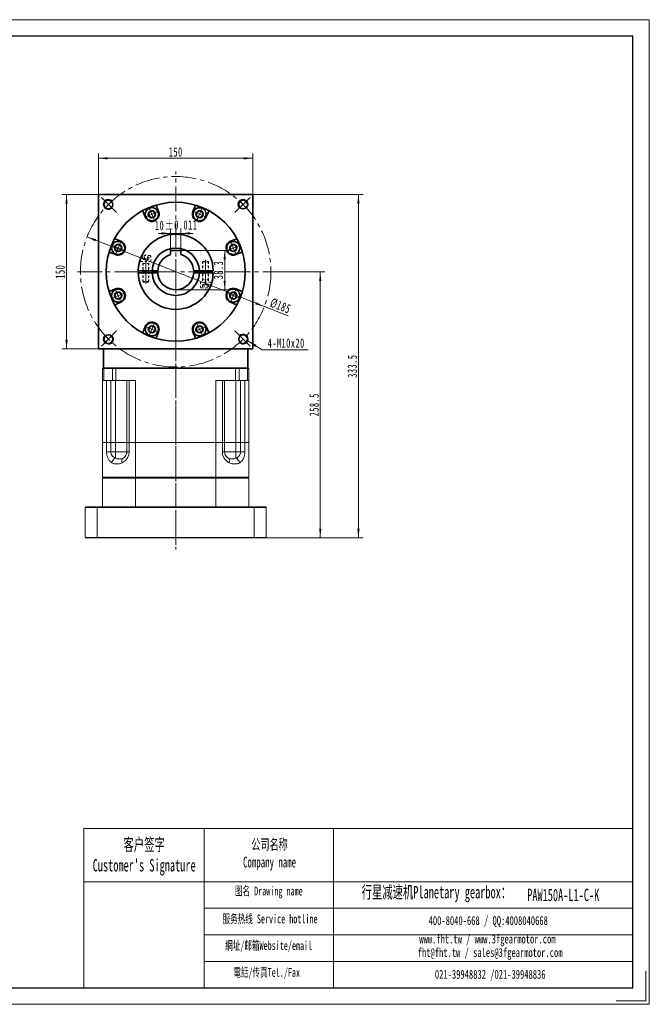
# Model space of a CAD drawing. Header units: millimetres. Extents: x 1532 to 2885, y -158 to 806.
# Tile 3 of 3: x 2273 to 2885, y -158 to 798. Entities that reach past the tile are written whole.
import ezdxf

# ---------------------------------------------------------------- set-up
doc = ezdxf.new("R2010")
doc.units = ezdxf.units.MM
doc.header["$LTSCALE"] = 2
for name, pattern in [('CENTER', [10.16, 6.35, -1.27, 1.27, -1.27]), ('点画线', [18, 12, -2, 2, -2]), ('虚线', [2, 1, -1])]:
    doc.linetypes.add(name, pattern=pattern)
doc.layers.get('0').update_dxf_attribs({"lineweight": 18})
for name, color, linetype, lineweight in [('3中心线层', 1, 'CENTER', 18), ('7标注层', 4, 'Continuous', 18), ('EB0', 7, 'Continuous', 35), ('SLD-0', 7, 'Continuous', 18), ('中心线层', 1, '点画线', 18), ('图框_外框线', 7, 'Continuous', 18), ('尺寸线层', 3, 'Continuous', 18), ('粗实线层', 7, 'Continuous', 35), ('虚线层', 6, '虚线', 18)]:
    doc.layers.add(name, color=color, linetype=linetype, lineweight=lineweight)
doc.styles.add('SLDTEXTSTYLE4', font='txt', dxfattribs={"width": 0.611111})
doc.styles.get("Standard").update_dxf_attribs({"font": 'txt', "width": 0.707})
doc.styles.add('标准', font='txt', dxfattribs={"width": 0.667})
doc.dimstyles.new('a4-1-3', dxfattribs={"dimtxt": 9, "dimasz": 9, "dimexe": 4.5, "dimexo": 0, "dimgap": 1.5, "dimtad": 1, "dimdec": 3, "dimdsep": 46, "dimtxsty": '标准', "dimblk": '_CAXARROW', "dimcen": 0, "dimdle": 18, "dimazin": 2, "dimtfac": 0.707107, "dimtdec": 3, "dimtix": 1, "dimtmove": 2, "dimatfit": 3, "dimfxl": 0, "dimfrac": 2, "dimtolj": 1, "dimarcsym": 0})

# ---------------------------------------------------------------- blocks, each defined once
blk = doc.blocks.new('*X28')
at = {"layer": '中心线层', "linetype": '点画线', "lineweight": 18}
for p, q in [((-7.37, 0), (7.37, 0)), ((0, -7.37), (0, 7.37))]:
    blk.add_line(p, q, dxfattribs=at)
at = {"layer": '粗实线层'}
for p, q in [((-3.46, 0), (-1.73, 3)), ((-3.46, 0), (-1.73, -3)), ((-1.73, 3), (1.73, 3)), ((3.46, 0), (1.73, 3)), ((3.46, 0), (1.73, 3)), ((3.46, 0), (1.73, -3)), ((-1.73, -3), (1.73, -3))]:
    blk.add_line(p, q, dxfattribs=at)
blk.add_circle((0, 0), 3.46, dxfattribs=at)
for start, end in [(0, 180), (180, 360)]:
    blk.add_arc((0, 0), 6.37, start, end, dxfattribs=at)
blk = doc.blocks.new('34hghgjk_1')
at = {"layer": '中心线层'}
blk.add_line((0, -21.5), (0, 7.2), dxfattribs=at)
at = {"layer": '虚线层'}
for p, q in [((-4.89, 4.72), (-4.89, 0)), ((-4.89, 0), (4.89, 0)), ((3.91, 5.7), (-3.91, 5.7)), ((-3, -19.55), (-3, 0)), ((-2.89, 2.7), (-2.89, 5.7)), ((-2.89, 2.7), (0, 1.03)), ((-1.44, 2.7), (-1.44, 5.7)), ((2.89, 2.7), (0, 1.03)), ((1.44, 2.7), (1.44, 5.7)), ((2.89, 2.7), (2.89, 5.7)), ((3, -19.55), (3, 0)), ((4.89, 0), (4.89, 4.72)), ((-2.55, -2), (-3, -1.22)), ((-3, -2), (3, -2)), ((-2.55, -20), (-2.55, -2)), ((2.55, -2), (3, -1.22)), ((2.55, -20), (2.55, -2)), ((3, -19.55), (-3, -19.55)), ((-2.55, -20), (-3, -19.55)), ((2.55, -20), (-2.55, -20)), ((2.55, -20), (3, -19.55))]:
    blk.add_line(p, q, dxfattribs=at)
for centre, radius, start, end in [((-3.91, 4.72), 0.978, 90, 180), ((-2.17, 4.14), 1.61, 243.43495, 296.56505), ((0, 8.18), 5.67, 255.25287, 284.74713), ((2.17, 4.14), 1.61, 243.43495, 296.56505), ((3.91, 4.72), 0.978, 0, 90)]:
    blk.add_arc(centre, radius, start, end, dxfattribs=at)
blk = doc.blocks.new('*X31')
at = {"layer": '尺寸线层', "color": 0, "char_height": 9, "attachment_point": 1, "line_spacing_factor": 1.15057, "style": '标准'}
for s, insert, width in [('\\T1.1;10', (2404.48, 603.06), 161.8924), ('\\T1.1;%%P0.011', (2414.24, 603.51), 128.064)]:
    blk.add_mtext(s, dxfattribs=dict(at, insert=insert, width=width))
blk = doc.blocks.new('*X30')
at = {"layer": '尺寸线层', "linetype": 'Continuous'}
for points in [[(2419.72, 590.83), (2410.72, 589.7), (2410.72, 591.95)], [(2429.72, 590.83), (2438.72, 589.7), (2438.72, 591.95)]]:
    blk.add_hatch(color=0, dxfattribs=at).paths.add_polyline_path(points, flags=0)
at = {"layer": '尺寸线层', "color": 0, "linetype": 'Continuous'}
for p, q in [((2419.72, 574.37), (2419.72, 595.33)), ((2429.72, 574.37), (2429.72, 595.33)), ((2441.72, 590.83), (2407.72, 590.83))]:
    blk.add_line(p, q, dxfattribs=at)
at = {"layer": '尺寸线层', "color": 0}
blk.add_blockref('*X31', (0, 0), dxfattribs=at)
blk = doc.blocks.new('_CAXARROW')
blk.add_hatch(color=0).paths.add_polyline_path([(0, 0), (-1, 0.125), (-1, -0.125)], flags=0)
blk = doc.blocks.new('*X32')
at = {"layer": '尺寸线层', "linetype": 'Continuous'}
for points in [[(2472.28, 574.37), (2473.41, 565.37), (2471.16, 565.37)], [(2472.28, 536.07), (2473.41, 545.07), (2471.16, 545.07)]]:
    blk.add_hatch(color=0, dxfattribs=at).paths.add_polyline_path(points, flags=0)
at = {"layer": '尺寸线层', "color": 0, "linetype": 'Continuous'}
for p, q in [((2429.72, 574.37), (2476.78, 574.37)), ((2472.28, 574.37), (2472.28, 536.07)), ((2424.72, 536.07), (2476.78, 536.07))]:
    blk.add_line(p, q, dxfattribs=at)
at = {"layer": '尺寸线层', "color": 0, "insert": (2466.19, 555.22), "char_height": 9, "width": 33.3889, "attachment_point": 5, "rotation": 90, "line_spacing_factor": 1.15057, "style": '标准'}
blk.add_mtext('\\T1.1;38.3', dxfattribs=at)
blk = doc.blocks.new('*X33')
at = {"layer": '尺寸线层', "linetype": 'Continuous'}
for points in [[(2338.64, 587.44), (2346.61, 583.1), (2347.43, 585.19)], [(2510.8, 519.71), (2502.01, 521.96), (2502.84, 524.05)]]:
    blk.add_hatch(color=0, dxfattribs=at).paths.add_polyline_path(points, flags=0)
at = {"layer": '尺寸线层', "color": 0, "linetype": 'Continuous'}
blk.add_line((2533.91, 510.61), (2338.64, 587.44), dxfattribs=at)
at = {"layer": '尺寸线层', "color": 0, "insert": (2526.49, 520.36), "char_height": 9, "width": 41.9084, "attachment_point": 5, "rotation": 338.52399, "line_spacing_factor": 1.15057, "style": '标准'}
blk.add_mtext('\\T1.1;%%C185', dxfattribs=at)
blk = doc.blocks.new('*X34')
at = {"layer": '尺寸线层', "linetype": 'Continuous'}
blk.add_hatch(color=0, dxfattribs=at).paths.add_polyline_path([(-14.71, 8.58), (-6.48, 4.77), (-7.68, 2.86)], flags=0)
at = {"layer": '尺寸线层', "color": 0, "linetype": 'Continuous'}
blk.add_line((-14.71, 8.58), (-0.97, 0), dxfattribs=at)
at = {"layer": '尺寸线层', "color": 0}
for p, q in [((-0.97, 0), (0, 0)), ((0, 0), (0, 0)), ((0, 0), (43.87, 0))]:
    blk.add_line(p, q, dxfattribs=at)
at = {"layer": '尺寸线层', "color": 0, "insert": (4.5, 1.8), "char_height": 9, "width": 78.7372, "attachment_point": 7, "line_spacing_factor": 1.15057, "style": '标准'}
blk.add_mtext('\\T1.1;4-M10x20', dxfattribs=at)
blk = doc.blocks.new('*X35')
at = {"layer": '尺寸线层', "linetype": 'Continuous'}
for points in [[(2349.72, 663.79), (2358.72, 664.91), (2358.72, 662.66)], [(2499.72, 663.79), (2490.72, 664.91), (2490.72, 662.66)]]:
    blk.add_hatch(color=0, dxfattribs=at).paths.add_polyline_path(points, flags=0)
at = {"layer": '尺寸线层', "color": 0, "linetype": 'Continuous'}
for p, q in [((2349.72, 628.57), (2349.72, 668.29)), ((2349.72, 663.79), (2499.72, 663.79)), ((2499.72, 628.57), (2499.72, 668.29))]:
    blk.add_line(p, q, dxfattribs=at)
at = {"layer": '尺寸线层', "color": 0, "insert": (2424.72, 669.88), "char_height": 9, "width": 26.8287, "attachment_point": 5, "line_spacing_factor": 1.15057, "style": '标准'}
blk.add_mtext('\\T1.1;150', dxfattribs=at)
blk = doc.blocks.new('*X36')
at = {"layer": '尺寸线层', "linetype": 'Continuous'}
for points in [[(2318.69, 628.57), (2317.57, 619.57), (2319.82, 619.57)], [(2318.69, 478.57), (2317.57, 487.57), (2319.82, 487.57)]]:
    blk.add_hatch(color=0, dxfattribs=at).paths.add_polyline_path(points, flags=0)
at = {"layer": '尺寸线层', "color": 0, "linetype": 'Continuous'}
for p, q in [((2349.72, 628.57), (2314.19, 628.57)), ((2318.69, 478.57), (2318.69, 628.57)), ((2349.72, 478.57), (2314.19, 478.57))]:
    blk.add_line(p, q, dxfattribs=at)
at = {"layer": '尺寸线层', "color": 0, "insert": (2312.6, 553.57), "char_height": 9, "width": 26.8287, "attachment_point": 5, "rotation": 90, "line_spacing_factor": 1.15057, "style": '标准'}
blk.add_mtext('\\T1.1;150', dxfattribs=at)
blk = doc.blocks.new('*X44')
at = {"layer": '尺寸线层', "linetype": 'Continuous'}
for points in [[(2602.17, 628.57), (2601.05, 619.57), (2603.3, 619.57)], [(2602.17, 295.07), (2601.05, 304.07), (2603.3, 304.07)]]:
    blk.add_hatch(color=0, dxfattribs=at).paths.add_polyline_path(points, flags=0)
at = {"layer": '尺寸线层', "color": 0, "linetype": 'Continuous'}
for p, q in [((2499.72, 628.57), (2606.67, 628.57)), ((2602.17, 295.07), (2602.17, 628.57)), ((2512.22, 295.07), (2606.67, 295.07))]:
    blk.add_line(p, q, dxfattribs=at)
at = {"layer": '尺寸线层', "color": 0, "insert": (2596.25, 461.82), "char_height": 9, "width": 44.0353, "attachment_point": 5, "rotation": 90, "line_spacing_factor": 1.15057, "style": '标准'}
blk.add_mtext('\\T1.1;333.5', dxfattribs=at)
blk = doc.blocks.new('*X45')
at = {"layer": '尺寸线层', "linetype": 'Continuous'}
for points in [[(2565.13, 553.57), (2566.26, 544.57), (2564.01, 544.57)], [(2565.13, 295.07), (2566.26, 304.07), (2564.01, 304.07)]]:
    blk.add_hatch(color=0, dxfattribs=at).paths.add_polyline_path(points, flags=0)
at = {"layer": '尺寸线层', "color": 0, "linetype": 'Continuous'}
for p, q in [((2520.22, 553.57), (2569.63, 553.57)), ((2565.13, 553.57), (2565.13, 295.07)), ((2512.22, 295.07), (2569.63, 295.07))]:
    blk.add_line(p, q, dxfattribs=at)
at = {"layer": '尺寸线层', "color": 0, "insert": (2559.21, 424.32), "char_height": 9, "width": 44.1687, "attachment_point": 5, "rotation": 90, "line_spacing_factor": 1.15057, "style": '标准'}
blk.add_mtext('\\T1.1;258.5', dxfattribs=at)

msp = doc.modelspace()

# ---------------------------------------------------------------- linework, layer by layer
at = {"color": 7, "linetype": 'Continuous', "lineweight": 15}
for p, q in [((2354.2209, 460.0729), (2353.7209, 459.5729)), ((2353.7209, 448.0729), (2353.7209, 459.5729)), ((2354.9709, 459.5729), (2353.7209, 459.5729)), ((2354.2209, 460.0729), (2355.3459, 460.0729)), ((2355.3459, 460.0729), (2354.9709, 459.5729)), ((2363.2071, 459.5729), (2354.9709, 459.5729)), ((2354.9709, 459.5729), (2354.9709, 448.0729)), ((2355.3459, 460.0729), (2363.5379, 460.0729)), ((2363.5379, 460.0729), (2363.2071, 459.5729)), ((2363.2071, 448.0729), (2363.2071, 459.5729)), ((2366.5143, 459.5729), (2363.2071, 459.5729)), ((2363.5379, 460.0729), (2366.5143, 460.0729)), ((2366.5143, 460.0729), (2482.9274, 460.0729)), ((2366.5143, 460.0729), (2366.5143, 459.5729)), ((2482.9274, 459.5729), (2366.5143, 459.5729)), ((2366.5143, 459.5729), (2366.5143, 448.0729)), ((2482.9274, 460.0729), (2485.9039, 460.0729)), ((2482.9274, 460.0729), (2482.9274, 459.5729)), ((2486.2346, 459.5729), (2482.9274, 459.5729)), ((2482.9274, 448.0729), (2482.9274, 459.5729)), ((2486.2346, 459.5729), (2485.9039, 460.0729)), ((2485.9039, 460.0729), (2494.0959, 460.0729)), ((2486.2346, 459.5729), (2486.2346, 448.0729)), ((2494.4709, 459.5729), (2486.2346, 459.5729)), ((2494.4709, 459.5729), (2494.0959, 460.0729)), ((2494.0959, 460.0729), (2495.2209, 460.0729)), ((2494.4709, 448.0729), (2494.4709, 459.5729)), ((2495.7209, 459.5729), (2494.4709, 459.5729)), ((2495.7209, 459.5729), (2495.2209, 460.0729)), ((2495.7209, 459.5729), (2495.7209, 448.0729)), ((2354.9709, 448.0729), (2353.7209, 448.0729)), ((2353.7209, 387.5729), (2353.7209, 448.0729)), ((2363.2071, 448.0729), (2354.9709, 448.0729)), ((2357.5698, 387.5729), (2357.5698, 448.0729)), ((2361.7149, 448.0729), (2361.7149, 387.5729)), ((2366.5143, 448.0729), (2363.2071, 448.0729)), ((2366.3846, 448.0729), (2366.3846, 387.5729)), ((2385.7337, 448.0729), (2366.5143, 448.0729)), ((2377.2209, 387.5729), (2377.2209, 448.0729)), ((2379.4248, 448.0729), (2379.4248, 387.5729)), ((2385.7337, 448.0729), (2385.7337, 387.5729)), ((2482.9274, 448.0729), (2463.708, 448.0729)), ((2463.708, 387.5729), (2463.708, 448.0729)), ((2470.0169, 387.5729), (2470.0169, 448.0729)), ((2472.2209, 448.0729), (2472.2209, 387.5729)), ((2486.2346, 448.0729), (2482.9274, 448.0729)), ((2483.0572, 448.0729), (2483.0572, 387.5729)), ((2494.4709, 448.0729), (2486.2346, 448.0729)), ((2487.7268, 387.5729), (2487.7268, 448.0729)), ((2491.8719, 448.0729), (2491.8719, 387.5729)), ((2495.7209, 448.0729), (2494.4709, 448.0729)), ((2495.7209, 448.0729), (2495.7209, 387.5729)), ((2357.5698, 387.5729), (2353.7209, 387.5729)), ((2353.7209, 387.5729), (2353.7209, 354.0729)), ((2357.5698, 387.5729), (2353.7209, 387.5729)), ((2357.5698, 378.5729), (2357.5698, 387.5729)), ((2357.5698, 387.5729), (2361.7149, 387.5729)), ((2361.7149, 387.5729), (2357.5698, 387.5729)), ((2361.7149, 387.5729), (2361.7149, 378.5729)), ((2366.3846, 387.5729), (2361.7149, 387.5729)), ((2361.7149, 387.5729), (2366.3846, 387.5729)), ((2366.3846, 378.5729), (2366.3846, 387.5729)), ((2377.2209, 387.5729), (2366.3846, 387.5729)), ((2366.3846, 387.5729), (2377.2209, 387.5729)), ((2377.2209, 378.5729), (2377.2209, 387.5729)), ((2377.2209, 387.5729), (2379.4248, 387.5729)), ((2379.4248, 387.5729), (2377.2209, 387.5729)), ((2379.4248, 387.5729), (2379.4248, 378.5729)), ((2385.7337, 387.5729), (2379.4248, 387.5729)), ((2385.7337, 387.5729), (2379.4248, 387.5729)), ((2385.7337, 354.0729), (2385.7337, 387.5729)), ((2463.708, 387.5729), (2385.7337, 387.5729)), ((2463.708, 387.5729), (2385.7337, 387.5729)), ((2463.708, 387.5729), (2463.708, 354.0729)), ((2470.0169, 387.5729), (2463.708, 387.5729)), ((2470.0169, 387.5729), (2463.708, 387.5729)), ((2470.0169, 378.5729), (2470.0169, 387.5729)), ((2470.0169, 387.5729), (2472.2209, 387.5729)), ((2472.2209, 387.5729), (2470.0169, 387.5729)), ((2472.2209, 387.5729), (2472.2209, 378.5729)), ((2483.0572, 387.5729), (2472.2209, 387.5729)), ((2472.2209, 387.5729), (2483.0572, 387.5729)), ((2483.0572, 378.5729), (2483.0572, 387.5729)), ((2487.7268, 387.5729), (2483.0572, 387.5729)), ((2483.0572, 387.5729), (2487.7268, 387.5729)), ((2487.7268, 378.5729), (2487.7268, 387.5729)), ((2487.7268, 387.5729), (2491.8719, 387.5729)), ((2491.8719, 387.5729), (2487.7268, 387.5729)), ((2491.8719, 387.5729), (2491.8719, 378.5729)), ((2495.7209, 387.5729), (2491.8719, 387.5729)), ((2495.7209, 387.5729), (2491.8719, 387.5729)), ((2495.7209, 354.0729), (2495.7209, 387.5729)), ((2357.5698, 378.5729), (2361.7149, 378.5729)), ((2361.7149, 378.5729), (2366.3846, 378.5729)), ((2366.3846, 378.5729), (2377.2209, 378.5729)), ((2366.3846, 378.5729), (2366.3846, 372.4409)), ((2379.4248, 378.5729), (2377.2209, 378.5729)), ((2470.0169, 378.5729), (2472.2209, 378.5729)), ((2472.2209, 378.5729), (2483.0572, 378.5729)), ((2483.0572, 378.5729), (2483.0572, 372.4409)), ((2483.0572, 378.5729), (2487.7268, 378.5729)), ((2491.8719, 378.5729), (2487.7268, 378.5729)), ((2353.7209, 354.0729), (2385.7337, 354.0729)), ((2385.7337, 354.0729), (2463.708, 354.0729)), ((2463.708, 354.0729), (2495.7209, 354.0729)), ((2385.7337, 353.0729), (2353.7209, 353.0729)), ((2353.7209, 325.0729), (2353.7209, 353.0729)), ((2385.8621, 353.5729), (2354.2209, 353.5729)), ((2354.2209, 353.5729), (2385.8621, 353.5729)), ((2385.7337, 325.0729), (2385.7337, 353.0729)), ((2463.708, 353.0729), (2385.7337, 353.0729)), ((2463.5796, 353.5729), (2385.8621, 353.5729)), ((2385.8621, 353.5729), (2463.5796, 353.5729)), ((2495.2209, 353.5729), (2463.5796, 353.5729)), ((2463.5796, 353.5729), (2495.2209, 353.5729)), ((2463.708, 325.0729), (2463.708, 353.0729)), ((2495.7209, 353.0729), (2463.708, 353.0729)), ((2495.7209, 325.0729), (2495.7209, 353.0729)), ((2348.3779, 324.5729), (2336.7209, 324.5729)), ((2336.7209, 324.5729), (2336.7209, 295.5729)), ((2337.2209, 325.0729), (2348.5648, 325.0729)), ((2348.3779, 295.5729), (2348.3779, 324.5729)), ((2501.0638, 324.5729), (2348.3779, 324.5729)), ((2348.5648, 325.0729), (2500.877, 325.0729)), ((2500.877, 325.0729), (2512.2209, 325.0729)), ((2501.0638, 324.5729), (2501.0638, 295.5729)), ((2512.7209, 324.5729), (2501.0638, 324.5729)), ((2512.7209, 295.5729), (2512.7209, 324.5729)), ((2336.7209, 295.5729), (2348.3779, 295.5729)), ((2348.5648, 295.0729), (2337.2209, 295.0729)), ((2348.3779, 295.5729), (2501.0638, 295.5729)), ((2500.877, 295.0729), (2348.5648, 295.0729)), ((2512.2209, 295.0729), (2500.877, 295.0729)), ((2501.0638, 295.5729), (2512.7209, 295.5729))]:
    msp.add_line(p, q, dxfattribs=at)
msp.add_line((2452.2231, 12.6633), (2452.2231, -141.9408))
for centre, radius, start, end in [((2368.8452, 366.4133), 6.5105, 112.2070384, 165.3405406), ((2376.0288, 369.7388), 3.6352, 131.9843146, 207.4873194), ((2473.4129, 369.7388), 3.6352, 332.5127745, 48.0156859), ((2480.5965, 366.4133), 6.5105, 14.6594742, 67.793002)]:
    msp.add_arc(centre, radius, start, end, dxfattribs=at)
for points, knots in [([(2362.5466, 368.061), (2361.8984, 368.5294), (2360.8855, 369.2615), (2359.7407, 370.7218), (2358.9666, 372.0409), (2358.3534, 373.5221), (2357.9081, 375.1139), (2357.6249, 376.8166), (2357.5881, 377.9875), (2357.5698, 378.5729)], [0, 0, 0, 0, 2.87535003, 4.49339855, 6.11019318, 7.62575647, 9.140182, 10.63867492, 12.13662643, 12.13662643, 12.13662643, 12.13662643]), ([(2361.7149, 378.5729), (2361.7613, 377.9853), (2361.8158, 377.2944), (2362.2427, 375.9946), (2363.0206, 374.6343), (2364.5472, 373.2669), (2365.7838, 372.711), (2366.3846, 372.4409)], [0, 0, 0, 0, 1.58288668, 1.86126394, 3.83202637, 6.0832257, 8.20998106, 8.20998106, 8.20998106, 8.20998106]), ([(2379.4248, 378.5729), (2379.3883, 377.881), (2379.3214, 376.6133), (2378.8334, 374.8546), (2378.3144, 373.6361), (2377.6353, 372.4034), (2376.7757, 371.1846), (2375.5167, 369.8855), (2374.18, 368.8327), (2373.2627, 368.3183), (2372.804, 368.061)], [0, 0, 0, 0, 1.90346265, 3.4872403, 5.07199036, 5.67428425, 7.58473545, 9.49727225, 11.28008057, 13.06388852, 13.06388852, 13.06388852, 13.06388852]), ([(2373.5971, 372.4409), (2374.0906, 372.7541), (2374.832, 373.2247), (2375.7546, 374.2442), (2376.4398, 375.2643), (2376.8948, 376.3546), (2377.1687, 377.5191), (2377.2008, 378.1679), (2377.2209, 378.5729)], [0, 0, 0, 0, 2.21348377, 3.32594096, 4.43619248, 5.87429024, 6.47272674, 7.46705315, 7.46705315, 7.46705315, 7.46705315]), ([(2476.6378, 368.061), (2475.8437, 368.5294), (2474.6027, 369.2615), (2473.0853, 370.7218), (2472.0272, 372.0409), (2471.1603, 373.5221), (2470.516, 375.1139), (2470.0991, 376.8166), (2470.0443, 377.9875), (2470.0169, 378.5729)], [0, 0, 0, 0, 3.09457451, 4.83598636, 6.57604871, 8.20716049, 9.83704954, 11.44979115, 13.06194956, 13.06194956, 13.06194956, 13.06194956]), ([(2472.2209, 378.5729), (2472.2612, 377.9853), (2472.3085, 377.2944), (2472.6726, 375.9946), (2473.3241, 374.6343), (2474.5316, 373.2669), (2475.4153, 372.711), (2475.8446, 372.4409)], [0, 0, 0, 0, 1.43919666, 1.69230368, 3.48416635, 5.53100915, 7.4647019, 7.4647019, 7.4647019, 7.4647019]), ([(2483.0572, 372.4409), (2483.746, 372.7541), (2484.781, 373.2247), (2485.9604, 374.2442), (2486.8082, 375.2643), (2487.3473, 376.3546), (2487.6667, 377.5191), (2487.7037, 378.1679), (2487.7268, 378.5729)], [0, 0, 0, 0, 2.43466541, 3.65828581, 4.87947641, 6.46127306, 7.1195092, 8.21319224, 8.21319224, 8.21319224, 8.21319224]), ([(2491.8719, 378.5729), (2491.8474, 377.881), (2491.8024, 376.6133), (2491.4705, 374.8546), (2491.1105, 373.6361), (2490.6312, 372.4034), (2490.0124, 371.1846), (2489.0699, 369.8855), (2488.0285, 368.8327), (2487.273, 368.3183), (2486.8951, 368.061)], [0, 0, 0, 0, 1.76880186, 3.24053503, 4.71317204, 5.27285582, 7.04815266, 8.82538622, 10.4820678, 12.13968035, 12.13968035, 12.13968035, 12.13968035]), ([(2372.804, 368.061), (2372.743, 368.03), (2371.8338, 367.568), (2370.0118, 367.005), (2367.7241, 366.8273), (2365.8111, 366.9327), (2364.1468, 367.24), (2363.107, 367.7734), (2362.5466, 368.061)], [0, 0, 0, 0, 0.18420837, 2.74643248, 5.31984955, 7.00092447, 8.68033711, 10.64337142, 10.64337142, 10.64337142, 10.64337142]), ([(2366.3846, 372.4409), (2366.8, 372.2738), (2368.0339, 371.7774), (2370.0491, 371.7344), (2371.9346, 371.7652), (2373.0385, 372.2139), (2373.5971, 372.4409)], [0, 0, 0, 0, 1.24749681, 3.70559341, 5.53544568, 7.41027591, 7.41027591, 7.41027591, 7.41027591]), ([(2475.8446, 372.4409), (2476.2171, 372.2738), (2477.3235, 371.7774), (2478.9802, 371.7344), (2481.1639, 371.7652), (2482.421, 372.2139), (2483.0572, 372.4409)], [0, 0, 0, 0, 1.2474284, 3.70537927, 5.53512978, 7.40984781, 7.40984781, 7.40984781, 7.40984781]), ([(2486.8951, 368.061), (2486.8441, 368.03), (2486.0835, 367.568), (2484.4841, 367.005), (2482.3011, 366.8273), (2480.3291, 366.9327), (2478.5199, 367.24), (2477.2969, 367.7734), (2476.6378, 368.061)], [0, 0, 0, 0, 0.18420907, 2.74644458, 5.31987138, 7.00095458, 8.68037162, 10.64341167, 10.64341167, 10.64341167, 10.64341167])]:
    msp.add_open_spline(points, degree=3, knots=knots, dxfattribs=at)
for points in [[(2354.2209, 353.5729), (2353.7209, 354.0729)], [(2385.7337, 354.0729), (2385.8621, 353.5729)], [(2463.708, 354.0729), (2463.5796, 353.5729)], [(2495.7209, 354.0729), (2495.2209, 353.5729)], [(2353.7209, 353.0729), (2354.2209, 353.5729)], [(2385.8621, 353.5729), (2385.7337, 353.0729)], [(2463.5796, 353.5729), (2463.708, 353.0729)], [(2495.2209, 353.5729), (2495.7209, 353.0729)], [(2336.7209, 324.5729), (2337.2209, 325.0729)], [(2348.5648, 325.0729), (2348.3779, 324.5729)], [(2500.877, 325.0729), (2501.0638, 324.5729)], [(2512.2209, 325.0729), (2512.7209, 324.5729)], [(2336.7209, 295.5729), (2337.2209, 295.0729)], [(2348.3779, 295.5729), (2348.5648, 295.0729)], [(2501.0638, 295.5729), (2500.877, 295.0729)], [(2512.2209, 295.0729), (2512.7209, 295.5729)]]:
    msp.add_open_spline(points, degree=1, dxfattribs=at)
at = {"layer": '3中心线层'}
msp.add_line((2424.7209, 565.761), (2424.7209, 282.7536), dxfattribs=at)
at = {"layer": '7标注层', "color": 0}
msp.add_line((2335.5985, 12.6633), (2335.5985, -141.9144), dxfattribs=at)
at = {"layer": 'EB0', "linetype": 'Continuous', "lineweight": 35}
for p, q in [((2354.7209, 460.0729), (2494.7209, 460.0729)), ((2355.3459, 460.0729), (2363.5379, 460.0729)), ((2363.5379, 460.0729), (2366.5143, 460.0729)), ((2366.5143, 460.0729), (2482.9274, 460.0729)), ((2482.9274, 460.0729), (2485.9039, 460.0729)), ((2485.9039, 460.0729), (2494.0959, 460.0729))]:
    msp.add_line(p, q, dxfattribs=at)
at = {"layer": '中心线层'}
for p, q in [((2424.7209, 288.311), (2424.7209, 651.0809)), ((2367.3154, 610.9784), (2352.4895, 625.8043)), ((2482.1264, 610.9784), (2496.9522, 625.8043)), ((2329.2209, 553.5729), (2520.2209, 553.5729)), ((2367.3154, 496.1674), (2352.4895, 481.3415)), ((2482.1264, 496.1674), (2496.9522, 481.3415))]:
    msp.add_line(p, q, dxfattribs=at)
msp.add_circle((2424.7209, 553.5729), 92.5, dxfattribs=at)
at = {"layer": '图框_外框线'}
for p, q in [((2335.5985, 12.6633), (2452.2231, 12.6633)), ((2452.2231, 12.6633), (2452.2231, -141.9144)), ((2452.2231, 12.6633), (2868.6068, 12.6633)), ((2577.8784, 12.6633), (2577.8784, -141.9144)), ((2335.5985, -38.9194), (2452.2231, -38.9194)), ((2452.2231, -38.9194), (2868.6068, -38.9194)), ((2452.2231, -64.7108), (2868.6068, -64.7108)), ((2452.2231, -90.5021), (2868.6068, -90.5021)), ((2452.2231, -116.2935), (2868.6068, -116.2935))]:
    msp.add_line(p, q, dxfattribs=at)
at = {"layer": '图框_外框线', "color": 3}
msp.add_lwpolyline([(2881.4882, -125.8126), (2881.4882, -154.7958), (2852.505, -154.7958)], dxfattribs=at)
at = {"layer": '粗实线层'}
for p, q in [((2349.7209, 628.5729), (2499.7209, 628.5729)), ((2349.7209, 478.5729), (2349.7209, 628.5729)), ((2499.7209, 478.5729), (2499.7209, 628.5729)), ((2408.0357, 612.1464), (2405.9244, 617.2435)), ((2395.1014, 606.7888), (2392.9901, 611.8859)), ((2429.7209, 574.3729), (2419.7209, 574.3729)), ((2419.7209, 574.3729), (2419.7209, 570.3434)), ((2429.7209, 574.3729), (2429.7209, 570.3434)), ((2388.2346, 554.5729), (2401.7426, 554.5729)), ((2388.2346, 552.5729), (2401.7426, 552.5729)), ((2401.7426, 554.5729), (2407.2495, 554.5729)), ((2401.7426, 552.5729), (2407.2495, 552.5729)), ((2447.6991, 554.5729), (2442.1923, 554.5729)), ((2447.6991, 552.5729), (2442.1923, 552.5729)), ((2461.2072, 554.5729), (2447.6991, 554.5729)), ((2461.2072, 552.5729), (2447.6991, 552.5729)), ((2349.7209, 478.5729), (2499.7209, 478.5729)), ((2354.7209, 460.0729), (2354.7209, 478.5729)), ((2494.7209, 460.0729), (2494.7209, 478.5729))]:
    msp.add_line(p, q, dxfattribs=at)
for centre, radius in [((2359.3135, 618.9803), 4.25), ((2490.1282, 618.9803), 4.25), ((2424.7209, 553.5729), 67.5), ((2359.3135, 488.1655), 4.25), ((2490.1282, 488.1655), 4.25)]:
    msp.add_circle(centre, radius, dxfattribs=at)
at = {"layer": '粗实线层', "lineweight": 18}
for centre, start, end in [((2359.3135, 618.9803), 43.4512768, 315), ((2490.1282, 618.9803), 313.4512768, 225), ((2359.3135, 488.1655), 133.4512768, 45), ((2490.1282, 488.1655), 223.4512768, 135)]:
    msp.add_arc(centre, 5, start, end, dxfattribs=at)
at = {"layer": '粗实线层'}
for centre, radius, start, end in [((2392.0662, 611.5032), 1, 22.5000529, 119.4093372), ((2401.5685, 609.4676), 7, 202.5, 22.5), ((2406.8483, 617.6262), 1, 105.5906628, 202.4999471), ((2424.7209, 553.5729), 36.5, 1.5699438, 178.4300562), ((2424.7209, 553.5729), 23, 2.4919064, 177.5080936), ((2424.7209, 553.5729), 17.5, 106.6015496, 356.724171), ((2424.7209, 553.5729), 17.5, 3.275829, 73.3984504), ((2424.7209, 553.5729), 36.5, 181.5699438, 358.4300562), ((2424.7209, 553.5729), 23, 182.4919064, 357.5080936)]:
    msp.add_arc(centre, radius, start, end, dxfattribs=at)

# ---------------------------------------------------------------- block references
at = {"layer": '尺寸线层'}
msp.add_blockref('*X34', (2509.5255, 477.8343), dxfattribs=at)
at = {"layer": '粗实线层'}
for name, p, rotation in [('*X28', (2401.5685, 609.4676), 22.5), ('34hghgjk_1', (2453.7209, 543.5729), 180)]:
    msp.add_blockref(name, p, dxfattribs=dict(at, rotation=rotation))
msp.add_blockref('34hghgjk_1', (2395.7209, 563.5729), dxfattribs=at)

# ---------------------------------------------------------------- texts
at = {"layer": 'SLD-0', "color": 1, "attachment_point": 2, "style": 'SLDTEXTSTYLE4'}
for s, insert, char_height, width in [("{\\fSimSun|b1|i0|c134|p2;客户签字\\PCustomer's Signature}", (2394.1118, 3.1203), 12.035965, 149.728645), ('{\\fSimSun|b1|i0|c134|p2;公司名称\\PCompany name}', (2515.8477, 2.4814), 10.316541, 133.566999), ('{\\fSimSun|b1|i0|c134|p2;图名 Drawing name}', (2515.1425, -43.6737), 8.597118, 109.945826), ('{\\fSimSun|b1|i0|c134|p2;  \\H1.1667x;行星减速机Planetary gearbox\\fSimSun|b0|i0|c134|p2;：}', (2673.6358, -43.0105), 10.316541, 162.254849), ('{\\fSimSun|b1|i0|c134|p2;PAW150A-L1-C-K}', (2801.0922, -45.7496), 12.035965, 87.591493), ('{\\fSimSun|b1|i0|c134|p2;服务热线 Service hotline}', (2516.3617, -70.7071), 8.597118, 122.490212), ('{\\fSimSun|b1|i0|c134|p2;網址/邮箱Website/email}', (2515.023, -96.6089), 8.597118, 127.500782), ('{\\fSimSun|b1|i0|c134|p2;電話/传真Tel./Fax}', (2513.0969, -122.7126), 8.597118, 129.034242)]:
    msp.add_mtext(s, dxfattribs=dict(at, insert=insert, char_height=char_height, width=width))
at = {"layer": 'SLD-0', "color": 1, "char_height": 8.597118, "attachment_point": 2}
for s, insert, width in [('{\\fSimSun|b1|i0|c134|p2;400-8040-668 / QQ:4008040668}', (2728.2839, -72.3498), 250.308603), ('{\\fSimSun|b1|i0|c134|p2;www.fht.tw / www.3fgearmotor.com }', (2727.4912, -90.2565), 250.590381), ('{\\fSimSun|b1|i0|c134|p2;fht@fht.tw / sales@3fgearmotor.com }', (2730.1112, -103.3476), 250.590381), ('{\\fSimSun|b1|i0|c134|p2;021-39948832 /021-39948836 }', (2730.2011, -124.5923), 191.344713)]:
    msp.add_mtext(s, dxfattribs=dict(at, insert=insert, width=width))

# ---------------------------------------------------------------- dimensions: what is measured, and where the dimension line sits
at = {"layer": '尺寸线层'}
dim = msp.add_linear_dim(base=(2499.7209, 663.7868), p1=(2349.7209, 628.5729), p2=(2499.7209, 628.5729), dimstyle='a4-1-3', override={"dimsah": 1, "dimtfill": 1, "dimtzin": 0}, dxfattribs=at)
dim.commit()
dim.dimension.update_dxf_attribs({"geometry": '*X35', "text_midpoint": (2424.7209, 669.8794), "dimtype": 160})
for base, p1, p2, picture, middle in [((2318.6949, 628.5729), (2349.7209, 478.5729), (2349.7209, 628.5729), '*X36', (2312.6023, 553.5729)), ((2602.1744, 628.5729), (2512.2209, 295.0729), (2499.7209, 628.5729), '*X44', (2596.2494, 461.8229)), ((2565.1306, 295.0729), (2520.2209, 553.5729), (2512.2209, 295.0729), '*X45', (2559.2056, 424.3229))]:
    dim = msp.add_linear_dim(base=base, p1=p1, p2=p2, angle=90, dimstyle='a4-1-3', override={"dimsah": 1, "dimtfill": 1, "dimtzin": 0}, dxfattribs=at)
    dim.commit()
    dim.dimension.update_dxf_attribs({"geometry": picture, "text_midpoint": middle, "dimtype": 160})

# ---------------------------------------------------------------- next in the draw order: wipeouts: each hides what was drawn before it
for points in [[(2453.7537, 607.0318), (2454.0657, 607.996), (2454.0657, 607.996), (2454.2306, 609.7791), (2453.8922, 611.5376), (2453.0774, 613.1323), (2451.8506, 614.4369), (2450.309, 615.3481), (2450.309, 615.3481), (2448.5746, 615.7938), (2446.7846, 615.7388), (2445.0809, 615.1874), (2443.5981, 614.1832), (2442.4538, 612.8058), (2442.4538, 612.8058), (2441.9927, 611.9034), (2441.9927, 611.9034), (2441.5627, 610.2984), (2441.5627, 608.6368), (2441.9927, 607.0318), (2442.8235, 605.5928), (2443.9984, 604.4179), (2445.4374, 603.5871), (2445.4374, 603.5871), (2447.3738, 603.1222), (2449.3591, 603.2785), (2451.1989, 604.0406), (2452.7132, 605.3339)], [(2371.2619, 582.6057), (2370.2978, 582.9178), (2370.2978, 582.9178), (2368.5146, 583.0826), (2366.7561, 582.7442), (2365.1615, 581.9294), (2363.8569, 580.7026), (2362.9457, 579.161), (2362.9457, 579.161), (2362.4999, 577.4266), (2362.5549, 575.6367), (2363.1064, 573.9329), (2364.1105, 572.4502), (2365.488, 571.3058), (2365.488, 571.3058), (2366.3904, 570.8448), (2366.3904, 570.8448), (2367.9954, 570.4147), (2369.657, 570.4147), (2371.2619, 570.8448), (2372.7009, 571.6756), (2373.8758, 572.8505), (2374.7066, 574.2895), (2374.7066, 574.2895), (2375.1715, 576.2259), (2375.0153, 578.2111), (2374.2532, 580.0509), (2372.9599, 581.5652)], [(2483.0514, 570.8448), (2483.9537, 571.3058), (2483.9537, 571.3058), (2485.3312, 572.4502), (2486.3354, 573.9329), (2486.8868, 575.6367), (2486.9418, 577.4266), (2486.4961, 579.161), (2486.4961, 579.161), (2485.5848, 580.7026), (2484.2803, 581.9294), (2482.6856, 582.7442), (2480.9271, 583.0826), (2479.1439, 582.9178), (2479.1439, 582.9178), (2478.1798, 582.6057), (2478.1798, 582.6057), (2476.7408, 581.7749), (2475.5659, 580.6), (2474.7351, 579.161), (2474.305, 577.556), (2474.305, 575.8944), (2474.7351, 574.2895), (2474.7351, 574.2895), (2475.7756, 572.5915), (2477.2899, 571.2982), (2479.1297, 570.5361), (2481.115, 570.3799)], [(2366.3904, 536.301), (2365.488, 535.8399), (2365.488, 535.8399), (2364.1105, 534.6956), (2363.1064, 533.2129), (2362.5549, 531.5091), (2362.4999, 529.7192), (2362.9457, 527.9848), (2362.9457, 527.9848), (2363.8569, 526.4432), (2365.1615, 525.2164), (2366.7561, 524.4016), (2368.5146, 524.0632), (2370.2978, 524.228), (2370.2978, 524.228), (2371.2619, 524.5401), (2371.2619, 524.5401), (2372.7009, 525.3709), (2373.8758, 526.5458), (2374.7066, 527.9848), (2375.1367, 529.5898), (2375.1367, 531.2513), (2374.7066, 532.8563), (2374.7066, 532.8563), (2373.6661, 534.5543), (2372.1519, 535.8476), (2370.312, 536.6097), (2368.3268, 536.7659)], [(2478.1798, 524.5401), (2479.1439, 524.228), (2479.1439, 524.228), (2480.9271, 524.0632), (2482.6856, 524.4016), (2484.2803, 525.2164), (2485.5848, 526.4432), (2486.4961, 527.9848), (2486.4961, 527.9848), (2486.9418, 529.7192), (2486.8868, 531.5091), (2486.3354, 533.2129), (2485.3312, 534.6956), (2483.9537, 535.8399), (2483.9537, 535.8399), (2483.0514, 536.301), (2483.0514, 536.301), (2481.4464, 536.7311), (2479.7848, 536.7311), (2478.1798, 536.301), (2476.7408, 535.4702), (2475.5659, 534.2953), (2474.7351, 532.8563), (2474.7351, 532.8563), (2474.2702, 530.9199), (2474.4264, 528.9347), (2475.1885, 527.0948), (2476.4818, 525.5806)], [(2395.688, 500.114), (2395.376, 499.1498), (2395.376, 499.1498), (2395.2111, 497.3667), (2395.5495, 495.6082), (2396.3644, 494.0135), (2397.5911, 492.7089), (2399.1327, 491.7977), (2399.1327, 491.7977), (2400.8671, 491.3519), (2402.6571, 491.407), (2404.3608, 491.9584), (2405.8436, 492.9626), (2406.9879, 494.34), (2406.9879, 494.34), (2407.449, 495.2424), (2407.449, 495.2424), (2407.8791, 496.8474), (2407.8791, 498.509), (2407.449, 500.114), (2406.6182, 501.553), (2405.4433, 502.7279), (2404.0043, 503.5587), (2404.0043, 503.5587), (2402.0679, 504.0236), (2400.0826, 503.8673), (2398.2428, 503.1052), (2396.7285, 501.8119)], [(2441.9927, 495.2424), (2442.4538, 494.34), (2442.4538, 494.34), (2443.5981, 492.9626), (2445.0809, 491.9584), (2446.7846, 491.407), (2448.5746, 491.3519), (2450.309, 491.7977), (2450.309, 491.7977), (2451.8506, 492.7089), (2453.0774, 494.0135), (2453.8922, 495.6082), (2454.2306, 497.3667), (2454.0657, 499.1498), (2454.0657, 499.1498), (2453.7537, 500.114), (2453.7537, 500.114), (2452.9229, 501.553), (2451.748, 502.7279), (2450.309, 503.5587), (2448.704, 503.9887), (2447.0424, 503.9887), (2445.4374, 503.5587), (2445.4374, 503.5587), (2443.7395, 502.5182), (2442.4462, 501.0039), (2441.6841, 499.1641), (2441.5278, 497.1788)]]:
    msp.add_wipeout(points).dxf.layer = '粗实线层'

# ---------------------------------------------------------------- next in the draw order: linework, layer by layer
at = {"layer": '图框_外框线', "color": 3}
msp.add_lwpolyline([(1532.1585, -158.0162), (2884.7086, -158.0162), (2884.7086, 798.4299), (1532.1585, 798.4299)], close=True, dxfattribs=at)
at = {"layer": '图框_外框线', "color": 3, "lineweight": 25}
msp.add_lwpolyline([(1612.6674, -141.9144), (2868.6068, -141.9144), (2868.6068, 782.3281), (1612.6674, 782.3281)], close=True, dxfattribs=at)
at = {"layer": '粗实线层'}
for p, q in [((2441.4061, 612.1464), (2443.5173, 617.2435)), ((2454.3404, 606.7888), (2456.4516, 611.8859)), ((2371.5049, 583.1924), (2366.4079, 585.3037)), ((2477.9368, 583.1924), (2483.0339, 585.3037)), ((2366.1474, 570.2581), (2361.0503, 572.3694)), ((2483.2944, 570.2581), (2488.3914, 572.3694)), ((2366.1474, 536.8877), (2361.0503, 534.7764)), ((2483.2944, 536.8877), (2488.3914, 534.7764)), ((2371.5049, 523.9534), (2366.4079, 521.8421)), ((2477.9368, 523.9534), (2483.0339, 521.8421)), ((2395.1014, 500.357), (2392.9901, 495.2599)), ((2454.3404, 500.357), (2456.4516, 495.2599)), ((2408.0357, 494.9994), (2405.9244, 489.9023)), ((2441.4061, 494.9994), (2443.5173, 489.9023))]:
    msp.add_line(p, q, dxfattribs=at)
for centre, radius, start, end in [((2447.8732, 609.4676), 7, 157.5, 337.5), ((2442.5935, 617.6262), 1, 337.5000529, 74.4093372), ((2457.3755, 611.5032), 1, 60.5906628, 157.4999471), ((2366.7905, 586.2276), 1, 150.5906628, 247.4999471), ((2482.6512, 586.2276), 1, 292.5000529, 29.4093372), ((2368.8262, 576.7252), 7, 247.5, 67.5), ((2480.6156, 576.7252), 7, 112.5, 292.5), ((2360.6676, 571.4455), 1, 67.5000529, 164.4093372), ((2488.7741, 571.4455), 1, 15.5906628, 112.4999471), ((2368.8262, 530.4206), 7, 292.5, 112.5), ((2480.6156, 530.4206), 7, 67.5, 247.5), ((2360.6676, 535.7003), 1, 195.5906628, 292.4999471), ((2488.7741, 535.7003), 1, 247.5000529, 344.4093372), ((2366.7905, 520.9182), 1, 112.5000529, 209.4093372), ((2482.6512, 520.9182), 1, 330.5906628, 67.4999471), ((2401.5685, 497.6782), 7, 337.5, 157.5), ((2447.8732, 497.6782), 7, 22.5, 202.5), ((2392.0662, 495.6426), 1, 240.5906628, 337.4999471), ((2406.8483, 489.5196), 1, 157.5000529, 254.4093372), ((2442.5935, 489.5196), 1, 285.5906628, 22.4999471), ((2457.3755, 495.6426), 1, 202.5000529, 299.4093372)]:
    msp.add_arc(centre, radius, start, end, dxfattribs=at)

# ---------------------------------------------------------------- next in the draw order: block references
for p, rotation in [((2447.8732, 609.4676), 337.5000000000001), ((2368.8262, 576.7252), 67.50000000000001), ((2480.6156, 576.7252), 292.5000000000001), ((2368.8262, 530.4206), 112.5), ((2480.6156, 530.4206), 247.5000000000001), ((2401.5685, 497.6782), 157.5), ((2447.8732, 497.6782), 202.5)]:
    msp.add_blockref('*X28', p, dxfattribs=dict(at, rotation=rotation))

# ---------------------------------------------------------------- next in the draw order: dimensions: what is measured, and where the dimension line sits
at = {"layer": '尺寸线层'}
dim = msp.add_linear_dim(base=(2419.7209, 590.8265), p1=(2429.7209, 574.3729), p2=(2419.7209, 574.3729), text='10%%P0.011', dimstyle='a4-1-3', override={"dimsah": 1, "dimtfac": 1, "dimtfill": 1, "dimtzin": 0}, dxfattribs=at)
dim.commit()
dim.dimension.update_dxf_attribs({"geometry": '*X30', "text_midpoint": (2424.7209, 598.4915), "dimtype": 160})
dim = msp.add_diameter_dim_2p(p1=(2338.6431, 587.4382), p2=(2510.7987, 519.7076), dimstyle='a4-1-3', override={"dimpost": '%%C<>', "dimsah": 1, "dimtfill": 1, "dimtzin": 0}, dxfattribs=at)
dim.commit()
dim.dimension.update_dxf_attribs({"geometry": '*X33', "text_midpoint": (2524.1639, 514.4493), "dimtype": 163})
dim = msp.add_linear_dim(base=(2472.2826, 536.0729), p1=(2429.7209, 574.3729), p2=(2424.7209, 536.0729), angle=270, dimstyle='a4-1-3', override={"dimsah": 1, "dimtfill": 1, "dimtzin": 0}, dxfattribs=at)
dim.commit()
dim.dimension.update_dxf_attribs({"geometry": '*X32', "text_midpoint": (2466.19, 555.2229), "dimtype": 160})

doc.saveas('drawing.dxf')
